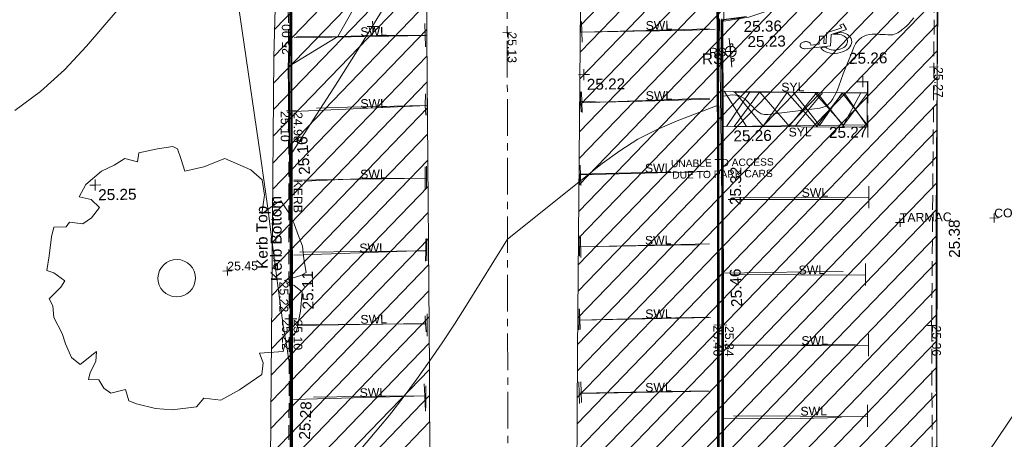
# Model space of a CAD drawing. Header units: millimetres. Extents: x -290717 to 520720, y -88450 to 287762.
# Tile 128 of 256: x -246548 to -212884, y 139616 to 153952. Entities that reach past the tile are written whole.
import ezdxf

# ---------------------------------------------------------------- set-up
doc = ezdxf.new("R2010")
doc.units = ezdxf.units.MM
for name, pattern in [('IMPORT-CENTER _6_', [2000, 1250, -250, 250, -250]), ('IMPORT-DASHED _2_', [750, 500, -250]), ('IMPORT-UG_ELEC_STREET LIGHTING_QLB2 _2_', [2700, 1500, -300, 0, -250, 150, -300, 0, -200])]:
    doc.linetypes.add(name, pattern=pattern)
for name, color, linetype, lineweight, true_color in [('00_TOPO_FURN_SIGN', 7, 'Continuous', 9, 0x666666), ('00_TOPO_KERB_BOTTOM', 1, 'Continuous', 9, 0xff0000), ('00_TOPO_KERB_TOP', 7, 'Continuous', 9, 0xa500a5), ('00_TOPO_LEVEL_SPOT', 7, 'Continuous', 9, 0x666666), ('00_TOPO_ROAD_MARKING_WHITE_CONTINUOUS', 7, 'Continuous', 9, 0x999999), ('00_TOPO_ROAD_MARKING_WHITE_DASH', 7, 'Continuous', 9, 0x999999), ('00_TOPO_ROAD_MARKING_YELLOW_CONTINUOUS', 40, 'Continuous', 9, 0xffbf00), ('01_DTM_CONTOUR_MJR', 7, 'Continuous', 9, 0x7f3f00), ('01_DTM_CONTOUR_MNR', 7, 'Continuous', 9, 0xa5a552), ('12333-PUM-2D-U-0001-C01 - Rev2_REVIT IMPORT_dwg', 7, 'Continuous', 9, 0x767676), ('CONTOURS_INDEX', 4, 'Continuous', 9, 0x00ffff), ('CONTOURS_INDEX_LVL', 4, 'Continuous', 9, 0x00ffff), ('CONTOURS_MINOR', 7, 'Continuous', 9, 0x00a5a5), ('KERB_BOTTOM', 7, 'Continuous', 9, 0x0000a5), ('KERB_BOTTOM_LVL', 7, 'Continuous', 9, 0x0000a5), ('KERB_BOTTOM_TXT', 7, 'Continuous', 9, 0x0000a5), ('KERB_TOP', 2, 'Continuous', 9, 0xffff00), ('KERB_TOP_LVL', 2, 'Continuous', 9, 0xffff00), ('MARKINGS_WHITE_LINE', 7, 'Continuous', 9, 0xc0c0c0), ('MARKINGS_WHITE_LINE_TXT', 7, 'Continuous', 9, 0xc0c0c0), ('MARKINGS_YELLOW_LINE', 7, 'Continuous', 9, 0xc0c0c0), ('MARKINGS_YELLOW_LINE_TXT', 7, 'Continuous', 9, 0xc0c0c0), ('PUM-UNABLE TO SURVEY', 190, 'Continuous', 9, 0x7f00ff), ('ROAD_CROWNLINE', 7, 'IMPORT-CENTER _6_', 9, 0xa500a5), ('ROAD_CROWNLINE_LVL', 7, 'Continuous', 9, 0xa500a5), ('ROAD_MARKINGS', 7, 'Continuous', 9, 0xc0c0c0), ('ROADSIGN_TXT', 7, 'Continuous', 9, 0x00a5a5), ('SIGN', 7, 'Continuous', 9, 0x00a5a5), ('SPOT_HEIGHTS_LVL', 7, 'Continuous', 9, 0x00a500), ('TREE', 7, 'Continuous', 9, 0x00a500)]:
    doc.layers.add(name, color=color, linetype=linetype, lineweight=lineweight, true_color=true_color)
for name, color, linetype, lineweight in [('00_TOPO_SURFACE', 7, 'Continuous', 9), ('CHANGE_OF_SURFACE', 7, 'IMPORT-DASHED _2_', 9), ('CHANGE_OF_SURFACE_LVL', 7, 'Continuous', 9), ('Text', 7, 'Continuous', 9), ('TEXT_TXT', 7, 'Continuous', 9)]:
    doc.layers.add(name, color=color, linetype=linetype, lineweight=lineweight)
doc.styles.add('Arial_1', font='arial.ttf', dxfattribs={"height": 250})
doc.styles.add('Arial_3', font='arial.ttf', dxfattribs={"height": 300})
doc.styles.add('Swis721 Lt BT_2', font='swissl.ttf', dxfattribs={"height": 375})

# ---------------------------------------------------------------- blocks, each defined once
blk = doc.blocks.new('12333-PUM-2D-U-0001-C01 - Rev2_REVIT IMPORT_dwg_MSL_RoadSign_SYM-2077193-Site Location Plan Existing')
at = {"layer": '00_TOPO_FURN_SIGN', "color": 254, "true_color": 0xcccccc}
for p, q in [((-500, 0), (500, 0)), ((0, -500), (0, 500))]:
    blk.add_line(p, q, dxfattribs=at)
blk.add_circle((0, 0), 500, dxfattribs=at)
blk = doc.blocks.new('12333-PUM-2D-U-0001-C01 - Rev2_REVIT IMPORT_dwg_MM-2077200-Site Location Plan Existing')
at = {"layer": '00_TOPO_LEVEL_SPOT', "color": 254, "true_color": 0xcccccc, "flags": 128}
for points in [[(0, -500), (0, 0), (-500, 0)], [(500, 0), (0, 0), (0, 500)]]:
    blk.add_lwpolyline(points, dxfattribs=at)
blk = doc.blocks.new('12333-PUM-2D-U-0001-C01 - Rev2_REVIT IMPORT_dwg_MGS62954_T2_Galway_ITM_3d_Rev1-2077680-Site Location Plan Existing')
at = {"layer": '00_TOPO_KERB_BOTTOM', "color": 254, "true_color": 0xcccccc, "flags": 128}
for points in [[(533667427, 725716204), (533667394, 725713065), (533667319, 725711907)], [(533681963, 725712446), (533682004, 725715670)], [(533682988, 725713334), (533682112, 725713226), (533682109, 725712430)], [(533666741, 725674112), (533666836, 725678340), (533666890, 725681164), (533667020, 725690066), (533667091, 725695023), (533667168, 725700001), (533667247, 725704364), (533667292, 725707682), (533667319, 725711907)], [(533681963, 725712446), (533681892, 725707713), (533681769, 725700271), (533681638, 725692734), (533681555, 725688763), (533681427, 725683395), (533681313, 725675166)], [(533681727, 725660504), (533681153, 725660502), (533681177, 725661375), (533681299, 725665774), (533681346, 725668584), (533681457, 725674865), (533681560, 725679707), (533681698, 725686986), (533682056, 725707130), (533682109, 725712430)]]:
    blk.add_lwpolyline(points, dxfattribs=at)
at = {"layer": '00_TOPO_KERB_TOP', "color": 254, "true_color": 0xcccccc, "flags": 128}
for points in [[(533667397, 725716205), (533667364, 725713066), (533667290, 725711909)], [(533682060, 725712430), (533682064, 725713269)], [(533682009, 725714318), (533681985, 725712445)], [(533666720, 725674113), (533666814, 725678340), (533666869, 725681165), (533666998, 725690066), (533667070, 725695023), (533667147, 725700001), (533667226, 725704364), (533667271, 725707682), (533667290, 725711909)], [(533681985, 725712445), (533681914, 725707713), (533681790, 725700270), (533681660, 725692734), (533681577, 725688762), (533681448, 725683395), (533681335, 725675166)], [(533681713, 725660482), (533681131, 725660480), (533681155, 725661376), (533681278, 725665775), (533681324, 725668584), (533681436, 725674865), (533681538, 725679708), (533681676, 725686986), (533681956, 725702702), (533682035, 725707130), (533682060, 725712430)]]:
    blk.add_lwpolyline(points, dxfattribs=at)
at = {"layer": '00_TOPO_ROAD_MARKING_WHITE_CONTINUOUS', "color": 254, "true_color": 0xcccccc}
for p, q in [((533671990, 725712480), (533671980, 725713280)), ((533677280, 725712510), (533677310, 725713250)), ((533671950, 725710480), (533671960, 725710150)), ((533677260, 725710540), (533677270, 725710170)), ((533677180, 725708370), (533677170, 725707710)), ((533671900, 725708000), (533671900, 725707630)), ((533677150, 725705940), (533677130, 725705240)), ((533671880, 725705520), (533671870, 725705160)), ((533671830, 725703030), (533671820, 725703300)), ((533677080, 725703050), (533677060, 725702720)), ((533671760, 725700560), (533671750, 725700970)), ((533677040, 725700560), (533677040, 725700210))]:
    blk.add_line(p, q, dxfattribs=at)
at = {"layer": '00_TOPO_ROAD_MARKING_WHITE_CONTINUOUS', "color": 254, "true_color": 0xcccccc, "flags": 128}
for points in [[(533671985, 725712870), (533670330, 725712900), (533669000, 725712890), (533667590, 725712900)], [(533677295, 725712891), (533678030, 725712890), (533679130, 725712890), (533680870, 725712890), (533681900, 725712910)], [(533671960, 725710880), (533671950, 725710480), (533669290, 725710470), (533668230, 725710460)], [(533677270, 725710860), (533677260, 725710540), (533678030, 725710490), (533680260, 725710510), (533681680, 725710530)], [(533682181, 725710790), (533682879, 725710769), (533687070, 725710640)], [(533687060, 725710380), (533687070, 725710640), (533687080, 725711030)], [(533671910, 725708390), (533671900, 725708000), (533669870, 725708020), (533667760, 725707970)], [(533677175, 725708040), (533679390, 725708060), (533681090, 725708040)], [(533671890, 725705920), (533671880, 725705520), (533669860, 725705530), (533667570, 725705540)], [(533677139, 725705560), (533680340, 725705560), (533681200, 725705560)], [(533677090, 725703440), (533677080, 725703050), (533679240, 725703080), (533681510, 725703080)], [(533671840, 725702750), (533671830, 725703030), (533669570, 725703040), (533667410, 725703040)], [(533677040, 725700950), (533677040, 725700560), (533678830, 725700570), (533681460, 725700560)], [(533671780, 725700040), (533671760, 725700560), (533670350, 725700580), (533667960, 725700580)]]:
    blk.add_lwpolyline(points, dxfattribs=at)
at = {"layer": '00_TOPO_ROAD_MARKING_WHITE_DASH', "color": 254, "true_color": 0xcccccc, "flags": 128}
for points in [[(533682250, 725707090), (533684640, 725707050), (533686220, 725707020)], [(533682047, 725704575), (533683480, 725704570), (533684930, 725704570), (533686140, 725704560)], [(533682024, 725702119), (533683080, 725702100), (533685340, 725702070), (533686520, 725702060)], [(533681923, 725699622), (533683230, 725699580), (533684580, 725699560), (533685980, 725699570)]]:
    blk.add_lwpolyline(points, dxfattribs=at)
at = {"layer": '00_TOPO_ROAD_MARKING_YELLOW_CONTINUOUS', "color": 254, "true_color": 0xcccccc}
for p, q in [((533682181, 725710790), (533682917, 725709577)), ((533682240, 725709580), (533683064, 725710763))]:
    blk.add_line(p, q, dxfattribs=at)
at = {"layer": '00_TOPO_ROAD_MARKING_YELLOW_CONTINUOUS', "color": 254, "true_color": 0xcccccc, "flags": 128}
for points in [[(533684532, 725710718), (533685023, 725710081), (533685420, 725709566), (533686210, 725710666), (533687040, 725709559)], [(533684590, 725709570), (533685023, 725710081), (533685551, 725710687)], [(533687070, 725710640), (533686240, 725709563), (533685785, 725710074), (533685407, 725710522), (533685270, 725710695)], [(533687060, 725710380), (533687040, 725709559), (533682146, 725709580)]]:
    blk.add_lwpolyline(points, dxfattribs=at)
at = {"layer": '00_TOPO_SURFACE', "color": 254, "true_color": 0xcccccc, "flags": 128}
for points in [[(533689400, 725708460), (533689530, 725713500), (533689570, 725717780), (533689630, 725721010), (533689594, 725721193)], [(533689400, 725708460), (533689340, 725705780), (533689300, 725703360), (533689250, 725700870), (533689230, 725697950), (533689160, 725695570), (533689120, 725692690), (533689070, 725690690), (533689060, 725688810), (533688960, 725688000), (533688720, 725687020), (533688350, 725686130), (533688010, 725685540), (533687530, 725684860), (533687060, 725684400), (533686670, 725684150), (533685510, 725683650), (533684240, 725683230), (533681625, 725683131)]]:
    blk.add_lwpolyline(points, dxfattribs=at)
at = {"layer": '01_DTM_CONTOUR_MJR', "color": 254, "true_color": 0xcccccc, "flags": 128}
blk.add_lwpolyline([(533667384, 725714160), (533667377, 725713064), (533667369, 725712820), (533667320, 725711910), (533669000, 725712890), (533669705, 725714089)], dxfattribs=at)
at = {"layer": '01_DTM_CONTOUR_MNR', "color": 254, "true_color": 0xcccccc, "flags": 128}
for points in [[(533681738, 725697587), (533681770, 725698910), (533681814, 725698371)], [(533690320, 725697340), (533692330, 725700210)]]:
    blk.add_lwpolyline(points, dxfattribs=at)
at = {"xscale": 0.375, "yscale": 0.375, "zscale": 0.375}
for name, p in [('12333-PUM-2D-U-0001-C01 - Rev2_REVIT IMPORT_dwg_MM-2077200-Site Location Plan Existing', (533670200, 725713210)), ('12333-PUM-2D-U-0001-C01 - Rev2_REVIT IMPORT_dwg_MSL_RoadSign_SYM-2077193-Site Location Plan Existing', (533682422, 725712142)), ('12333-PUM-2D-U-0001-C01 - Rev2_REVIT IMPORT_dwg_MM-2077200-Site Location Plan Existing', (533677390, 725711440)), ('12333-PUM-2D-U-0001-C01 - Rev2_REVIT IMPORT_dwg_MM-2077200-Site Location Plan Existing', (533686920, 725711030)), ('12333-PUM-2D-U-0001-C01 - Rev2_REVIT IMPORT_dwg_MM-2077200-Site Location Plan Existing', (533660620, 725707960))]:
    blk.add_blockref(name, p, dxfattribs=at)
at = {"layer": '00_TOPO_FURN_SIGN', "insert": (533681435, 725712094), "char_height": 375, "width": 783.57, "attachment_point": 1, "line_spacing_factor": 1.005062, "style": 'Swis721 Lt BT_2'}
blk.add_mtext('RS', dxfattribs=at)
at = {"layer": '00_TOPO_KERB_BOTTOM', "color": 251, "true_color": 0x666666, "insert": (533683002, 725712657), "char_height": 375, "width": 1495.9, "attachment_point": 1, "line_spacing_factor": 1.005062, "style": 'Swis721 Lt BT_2'}
blk.add_mtext('25.23', dxfattribs=at)
at = {"layer": '00_TOPO_KERB_BOTTOM', "color": 251, "true_color": 0x666666, "char_height": 375, "attachment_point": 1, "line_spacing_factor": 1.005062, "style": 'Swis721 Lt BT_2'}
for s, insert, width, rotation in [('25.32', (533682299, 725706901), 1495.9, 87.9624), ('Kerb Bottom', (533666567, 725704573), 3414.46, 89.3255), ('25.11', (533667635, 725703585), 1495.9, 90)]:
    blk.add_mtext(s, dxfattribs=dict(at, insert=insert, width=width, rotation=rotation))
at = {"layer": '00_TOPO_KERB_TOP', "color": 251, "true_color": 0x666666, "insert": (533682879, 725713175), "char_height": 375, "width": 1495.9, "attachment_point": 1, "line_spacing_factor": 1.005062, "style": 'Swis721 Lt BT_2'}
blk.add_mtext('25.36', dxfattribs=at)
at = {"layer": '00_TOPO_KERB_TOP', "color": 251, "true_color": 0x666666, "char_height": 375, "attachment_point": 1, "line_spacing_factor": 1.005062, "style": 'Swis721 Lt BT_2'}
for s, insert, width, rotation in [('25.16', (533667596, 725708176), 1495.9, 93.3919), ('Kerb Top', (533666089, 725705000), 2493.17, 89.3255), ('25.46', (533682294, 725703407), 1495.9, 91.8621), ('25.28', (533667432, 725699150), 1495.9, 86.4215)]:
    blk.add_mtext(s, dxfattribs=dict(at, insert=insert, width=width, rotation=rotation))
at = {"layer": '00_TOPO_LEVEL_SPOT', "char_height": 375, "width": 1495.9, "attachment_point": 1, "line_spacing_factor": 1.005062, "style": 'Swis721 Lt BT_2'}
for s, insert in [('25.26', (533686463, 725712023)), ('25.22', (533677485, 725711293)), ('25.25', (533660715, 725707813))]:
    blk.add_mtext(s, dxfattribs=dict(at, insert=insert))
at = {"layer": '00_TOPO_ROAD_MARKING_YELLOW_CONTINUOUS', "color": 251, "true_color": 0x666666, "char_height": 375, "width": 1495.9, "attachment_point": 1, "line_spacing_factor": 1.005062, "style": 'Swis721 Lt BT_2'}
for s, insert in [('25.26', (533682465, 725709442)), ('25.27', (533685734, 725709503))]:
    blk.add_mtext(s, dxfattribs=dict(at, insert=insert))
at = {"layer": '00_TOPO_SURFACE', "color": 251, "true_color": 0x666666, "insert": (533689763, 725704961), "char_height": 375, "width": 1495.9, "attachment_point": 1, "rotation": 89.4488, "line_spacing_factor": 1.005062, "style": 'Swis721 Lt BT_2'}
blk.add_mtext('25.38', dxfattribs=at)
blk = doc.blocks.new('12333-PUM-2D-U-0001-C01 - Rev2_REVIT IMPORT_dwg_TREE_1-V219-Site Location Plan Existing')
at = {"layer": 'TREE', "color": 9, "true_color": 0xaae1aa, "flags": 128}
blk.add_lwpolyline([(-230.614, 433.535), (-189.325, 457.704), (-140.987, 443.605), (-135.952, 477.845), (-64.451, 491.944), (-6.042, 500), (11.078, 490.937), (25.176, 449.648), (38.268, 405.337), (110.775, 421.45), (190.332, 451.662), (289.023, 406.344), (331.319, 368.077), (339.376, 308.661), (327.291, 238.167), (388.721, 281.47), (400.806, 286.506), (430.01, 240.181), (449.144, 202.92), (461.229, 162.638), (479.355, 113.293), (484.391, 64.955), (492.447, 13.595), (471.299, 1.511), (409.869, -15.609), (445.116, -35.75), (475.327, -59.919), (468.278, -133.434), (451.158, -208.963), (406.848, -258.308), (399.799, -285.498), (310.171, -289.527), (323.263, -326.788), (317.221, -371.098), (230.614, -428.499), (160.121, -465.76), (94.663, -457.704), (66.465, -489.93), (-26.183, -500), (-89.627, -492.951), (-161.128, -473.817), (-190.332, -462.739), (-201.41, -419.436), (-257.805, -431.521), (-283.988, -412.387), (-302.115, -380.161), (-341.39, -379.154), (-334.34, -351.964), (-313.192, -310.675), (-309.164, -272.407), (-372.608, -321.752), (-404.834, -293.555), (-426.989, -242.195), (-438.066, -201.913), (-469.285, -141.49), (-472.306, -97.18), (-485.398, -69.99), (-440.081, -26.687), (-424.975, -2.518), (-466.264, 28.701), (-492.447, 37.764), (-482.377, 93.152), (-472.306, 165.66), (-463.243, 201.913), (-416.918, 201.913), (-403.827, 220.04), (-353.474, 211.984), (-319.235, 235.146), (-289.023, 273.414), (-320.242, 304.632), (-365.559, 314.703), (-339.376, 361.027), (-277.946, 411.38)], close=True, dxfattribs=at)
blk = doc.blocks.new('12333-PUM-2D-U-0001-C01 - Rev2_REVIT IMPORT_dwg_SIGNLEFT-2077795-Site Location Plan Existing')
at = {"layer": 'SIGN', "color": 254, "true_color": 0xaae1e1}
blk.add_line((500, -50), (-500, -50), dxfattribs=at)
at = {"layer": 'SIGN', "color": 254, "true_color": 0xaae1e1, "flags": 128}
for points in [[(-200, 0), (-202.5, 15.5), (-209.5, 29.5), (-220.5, 40.5), (-234.5, 47.5), (-250, 50), (-265.5, 47.5), (-279.5, 40.5), (-290.5, 29.5), (-297.5, 15.5), (-300, 0), (-297.5, -15.5), (-290.5, -29.5), (-279.5, -40.5), (-265.5, -47.5), (-250, -50), (-234.5, -47.5), (-220.5, -40.5), (-209.5, -29.5), (-202.5, -15.5)], [(300, 0), (297.5, 15.5), (290.5, 29.5), (279.5, 40.5), (265.5, 47.5), (250, 50), (234.5, 47.5), (220.5, 40.5), (209.5, 29.5), (202.5, 15.5), (200, 0), (202.5, -15.5), (209.5, -29.5), (220.5, -40.5), (234.5, -47.5), (250, -50), (265.5, -47.5), (279.5, -40.5), (290.5, -29.5), (297.5, -15.5)]]:
    blk.add_lwpolyline(points, close=True, dxfattribs=at)
blk = doc.blocks.new('12333-PUM-2D-U-0001-C01 - Rev2_REVIT IMPORT_dwg_SPOT-2077769-Site Location Plan Existing')
at = {"layer": 'CHANGE_OF_SURFACE_LVL', "color": 253, "true_color": 0xaaaaaa}
for p, q in [((-500, 0), (500, 0)), ((0, 500), (0, -500))]:
    blk.add_line(p, q, dxfattribs=at)
blk = doc.blocks.new('12333-PUM-2D-U-0001-C01 - Rev2_REVIT IMPORT_dwg_SPOT-2077770-Site Location Plan Existing')
at = {"layer": 'KERB_BOTTOM_LVL', "color": 9, "true_color": 0xaaaae1}
for p, q in [((-500, 0), (500, 0)), ((0, 500), (0, -500))]:
    blk.add_line(p, q, dxfattribs=at)
blk = doc.blocks.new('12333-PUM-2D-U-0001-C01 - Rev2_REVIT IMPORT_dwg_SPOT-2077810-Site Location Plan Existing')
at = {"layer": 'KERB_TOP_LVL', "color": 51, "true_color": 0xffffaa}
for p, q in [((-500, 0), (500, 0)), ((0, 500), (0, -500))]:
    blk.add_line(p, q, dxfattribs=at)
blk = doc.blocks.new('12333-PUM-2D-U-0001-C01 - Rev2_REVIT IMPORT_dwg_SPOT-2077774-Site Location Plan Existing')
at = {"layer": 'ROAD_CROWNLINE_LVL', "color": 254, "true_color": 0xe1aae1}
for p, q in [((-500, 0), (500, 0)), ((0, 500), (0, -500))]:
    blk.add_line(p, q, dxfattribs=at)
blk = doc.blocks.new('12333-PUM-2D-U-0001-C01 - Rev2_REVIT IMPORT_dwg_SPOT-2077775-Site Location Plan Existing')
at = {"layer": 'SPOT_HEIGHTS_LVL', "color": 9, "true_color": 0xaae1aa}
for p, q in [((-500, 0), (500, 0)), ((0, 500), (0, -500))]:
    blk.add_line(p, q, dxfattribs=at)
blk = doc.blocks.new('12333-PUM-2D-U-0001-C01 - Rev2_REVIT IMPORT_dwg_WCHAIR_1-2077824-Site Location Plan Existing')
at = {"layer": 'ROAD_MARKINGS', "color": 254, "true_color": 0xeaeaea, "flags": 128}
blk.add_lwpolyline([(43894, 96341), (43864, 96341), (43837, 96345), (43811, 96352), (43787, 96361), (43767, 96373), (43749, 96387), (43735, 96402), (43725, 96419), (43720, 96438), (43718, 96457), (43722, 96476), (43729, 96494), (43742, 96512), (43758, 96529), (43777, 96544), (43799, 96557), (43825, 96567), (43852, 96575), (43879, 96580), (43908, 96582), (43937, 96582), (43964, 96578), (43990, 96572), (44014, 96562), (44034, 96551), (44052, 96537), (44066, 96521), (44076, 96504), (44081, 96485), (44083, 96467), (44083, 96463), (44375, 96490), (44391, 96757), (44550, 96761), (44534, 96505), (44606, 96511), (44628, 96875), (45151, 97036), (45095, 97129), (45205, 97165), (45318, 96975), (44782, 96810), (44758, 96420), (43893, 96341)], dxfattribs=at)
blk.add_lwpolyline([(44426, 96362), (44433, 96350), (44475, 96302), (44529, 96260), (44593, 96225), (44664, 96196), (44743, 96177), (44826, 96165), (44913, 96163), (44999, 96170), (45084, 96186), (45165, 96210), (45241, 96242), (45309, 96281), (45368, 96326), (45416, 96376), (45453, 96431), (45476, 96487), (45486, 96544), (45483, 96601), (45467, 96657), (45437, 96709), (45395, 96757), (45341, 96798), (45278, 96834), (45205, 96862), (45127, 96882), (45117, 96883), (44871, 96808), (44952, 96814), (45015, 96812), (45077, 96804), (45135, 96789), (45188, 96769), (45235, 96743), (45275, 96712), (45306, 96676), (45327, 96638), (45340, 96597), (45342, 96555), (45335, 96513), (45317, 96471), (45291, 96431), (45255, 96394), (45211, 96361), (45161, 96332), (45105, 96309), (45046, 96291), (44982, 96279), (44919, 96274), (44855, 96276), (44794, 96284), (44736, 96299), (44682, 96319), (44636, 96345), (44596, 96378)], close=True, dxfattribs=at)
blk = doc.blocks.new('12333-PUM-2D-U-0001-C01 - Rev2_REVIT IMPORT_dwg_SPOT-2077713-Site Location Plan Existing')
at = {"layer": 'Text', "color": 253, "true_color": 0xaaaaaa}
for p, q in [((-500, 0), (500, 0)), ((0, 500), (0, -500))]:
    blk.add_line(p, q, dxfattribs=at)
blk = doc.blocks.new('12333-PUM-2D-U-0001-C01 - Rev2_REVIT IMPORT_dwg-1620468-Site Location Plan Existing')
at = {"layer": 'PUM-UNABLE TO SURVEY', "true_color": 0xffffd4}
h = blk.add_hatch(dxfattribs=at)
h.set_pattern_fill('FP_7', style=0, pattern_type=2)
h.set_pattern_definition([(45, (17806.85, 71259.64), (-441.942, 441.942), [])])
h.paths.add_polyline_path([(30061, 27760), (30456, 39449), (30533, 50623), (30585, 62474), (30708, 75059), (30853, 85624), (30968, 97010), (31259, 114210), (19365, 114631), (4354, 114760), (4389, 108427), (17157, 108318), (26261, 108435), (25725, 96363), (25402, 84043), (25100, 71572), (25029, 58626), (24920, 45261), (24821, 38014), (24564, 37097), (24378, 36217), (20238, 32661), (5660, 33301), (5349, 28242), (24233, 27869), (28527, 27789)])
h.paths.add_polyline_path([(25887, 27906), (25925, 28364), (26420, 28287), (26414, 27906)])
h.paths.add_polyline_path([(24820, 113860), (24827, 114241), (25392, 114241), (25385, 113860)])
h = blk.add_hatch(dxfattribs=at)
h.set_pattern_fill('FP_9', style=0, pattern_type=2)
h.set_pattern_definition([(45, (41634.35, 69554.64), (-441.942, 441.942), [])])
h.paths.add_polyline_path([(37524, 27750), (39719, 27734), (40542, 44739), (43956, 44452), (45297, 43875), (45942, 43357), (47453, 44739), (47563, 52799), (47921, 67000), (48177, 83645), (48562, 104775), (48297, 103601), (47929, 102488), (47053, 100891), (45417, 99175), (44013, 98203), (42941, 97754), (41983, 97456), (41128, 97333), (41324, 111276), (36515, 111376), (36230, 97556), (35878, 83860), (35491, 66994), (35043, 48528), (34714, 32297), (35058, 31026), (35949, 29460), (36787, 28355), (37497, 27772)])
h.paths.add_polyline_path([(40894, 44733), (41013, 51147), (43184, 51147), (43067, 44975), (40898, 44975)])
at = {"layer": 'CHANGE_OF_SURFACE', "color": 253, "true_color": 0xaaaaaa, "flags": 128}
for points in [[(25433, 49544), (25684, 64532), (25731, 67669), (25896, 76996), (26087, 87422), (26299, 101632), (26411, 109424), (26456, 111762), (30295, 111709), (30412, 111779), (30498, 111892), (30558, 111996), (30674, 112266), (30747, 112480), (30791, 112708), (30794, 113020), (30763, 113357), (30681, 113597), (30356, 114091), (28929, 114138), (25761, 114211), (25754, 113572), (24661, 113575), (24666, 114349), (24746, 114348)], [(47322, 42013), (47786, 67274), (48052, 86810), (48499, 104462)]]:
    blk.add_lwpolyline(points, dxfattribs=at)
at = {"layer": 'CONTOURS_INDEX', "color": 131, "true_color": 0xaaffff, "flags": 128}
blk.add_lwpolyline([(26334, 98200), (26329, 97627), (26324, 97055), (26319, 96482), (26288, 93099), (27265, 94553), (27751, 95282), (28234, 96013), (28713, 96746), (29188, 97482), (33838, 104739)], dxfattribs=at)
at = {"layer": 'CONTOURS_MINOR', "color": 254, "true_color": 0xaae1e1, "flags": 128}
for points in [[(16836, 94696), (17730, 95336), (18553, 96066), (19328, 96856), (20895, 98627)], [(24405, 99251), (25202, 92996), (25313, 92103), (25422, 91209), (25526, 90315), (25627, 89420), (25788, 87965), (25807, 87798), (25827, 87630), (25848, 87463), (25870, 87296), (25885, 87184), (25912, 86987), (25940, 86789), (25969, 86591), (25998, 86394), (26058, 85999), (26073, 85999), (26138, 85999), (26117, 83947), (26111, 83340), (26104, 82734)], [(28459, 82920), (28966, 83492), (29462, 84074), (29941, 84669), (30410, 85274), (30863, 85890), (31307, 86512), (31737, 87144), (32159, 87782), (33598, 90009), (36881, 92539), (37490, 92964), (38121, 93348), (38785, 93672), (39471, 93955), (40878, 94459), (40901, 95834), (40913, 96522), (40925, 97210), (40938, 97897)], [(41204, 97388), (41092, 97375), (41082, 96707), (41078, 96384), (41073, 96061), (41069, 95738), (41065, 95415), (41058, 94769), (41366, 94803), (41485, 94800), (41597, 94778), (41699, 94728), (41795, 94659), (41884, 94572), (41971, 94484), (42056, 94392), (42138, 94299), (42242, 94206), (42344, 94146), (42460, 94119), (42583, 94113), (44360, 94302), (44470, 94328), (44571, 94370), (44659, 94434), (44739, 94514), (44806, 94610), (44868, 94709), (44921, 94813), (44967, 94921), (45086, 95230), (45175, 95455), (45266, 95680), (45361, 95904), (45457, 96127), (45571, 96385), (45619, 96472), (45676, 96552), (45745, 96622), (45822, 96685), (45909, 96732), (45999, 96768), (46095, 96786), (46194, 96793), (46367, 96788), (46455, 96785), (46543, 96780), (46631, 96774), (46719, 96766), (46769, 96762), (46831, 96761), (46892, 96766), (46951, 96781), (47008, 96803), (47064, 96832), (47119, 96863), (47171, 96897), (47222, 96934), (47252, 96958), (47315, 97010), (47376, 97064), (47435, 97122), (47491, 97181), (47544, 97240), (47618, 97334)]]:
    blk.add_lwpolyline(points, dxfattribs=at)
at = {"layer": 'KERB_BOTTOM', "color": 9, "true_color": 0xaaaae1, "flags": 128}
for points in [[(25440, 42937), (25803, 64530), (25850, 67667), (26014, 76994), (26206, 87420), (26417, 101630), (26530, 109422), (26572, 111642), (30327, 111590), (30492, 111689), (30597, 111826), (30665, 111942), (30785, 112224), (30861, 112450), (30910, 112696), (30912, 113025), (30879, 113382), (30789, 113650), (30421, 114208), (28932, 114256), (25639, 114331), (25633, 113690), (24780, 113693), (24785, 114348)], [(40309, 54650), (40530, 65891), (40754, 77392), (40935, 86952), (41094, 97370), (41835, 97440)], [(41129, 111275), (40986, 101954), (40758, 86955), (40577, 77395), (40353, 65895), (40131, 54656), (39988, 49448), (39943, 42479)]]:
    blk.add_lwpolyline(points, dxfattribs=at)
at = {"layer": 'KERB_TOP', "color": 51, "true_color": 0xffffaa, "flags": 128}
for points in [[(25402, 42938), (25764, 64531), (25811, 67668), (25976, 76994), (26167, 87421), (26378, 101631)], [(40281, 54656), (40491, 65892), (40722, 77393), (40896, 86953), (41055, 97407)], [(41013, 101954), (40785, 86955), (40611, 77395), (40380, 65894), (40170, 54660)]]:
    blk.add_lwpolyline(points, dxfattribs=at)
at = {"layer": 'MARKINGS_WHITE_LINE', "color": 254, "true_color": 0xeaeaea}
for p, q in [((30975, 97392), (30961, 96638)), ((36262, 97399), (36271, 96701)), ((26423, 97020), (30968, 97020)), ((40633, 97081), (36267, 97040)), ((30937, 95045), (30923, 94291)), ((36224, 94995), (36234, 94298)), ((26377, 94502), (30929, 94628)), ((40590, 94702), (36229, 94627)), ((30881, 92557), (30867, 91803)), ((36130, 92498), (36139, 91800)), ((26333, 92159), (30873, 92147)), ((40545, 92208), (36134, 92167)), ((41393, 91308), (45972, 91204)), ((30843, 90078), (30829, 89324)), ((36092, 90038), (36102, 89340)), ((26286, 89587), (30779, 89677)), ((40500, 89737), (36097, 89707)), ((41242, 88668), (45822, 88565)), ((36026, 87578), (36036, 86880)), ((26242, 87216), (30808, 87170)), ((30815, 87505), (30801, 86751)), ((40499, 87219), (36031, 87200)), ((41299, 86256), (45878, 86152)), ((30720, 85054), (30706, 84300)), ((36026, 85089), (36036, 84392)), ((26195, 84665), (30714, 84711)), ((40409, 84704), (36032, 84693)), ((41223, 83843), (45803, 83739))]:
    blk.add_line(p, q, dxfattribs=at)
at = {"layer": 'MARKINGS_WHITE_LINE', "color": 254, "true_color": 0xeaeaea, "flags": 128}
for points in [[(45980, 91605), (45972, 91204), (45966, 90851)], [(45829, 88966), (45822, 88565), (45815, 88212)], [(45886, 86553), (45878, 86152), (45872, 85799)], [(45810, 84140), (45803, 83739), (45796, 83386)]]:
    blk.add_lwpolyline(points, dxfattribs=at)
at = {"layer": 'MARKINGS_YELLOW_LINE', "color": 254, "true_color": 0xeaeaea}
for p, q in [((42307, 94878), (41411, 93729)), ((41430, 94898), (46010, 94795)), ((41462, 94897), (42421, 93706)), ((42317, 94878), (43315, 93686)), ((43253, 94857), (42402, 93707)), ((43253, 94857), (44260, 93665)), ((43290, 93687), (44267, 94834)), ((44224, 93665), (45146, 94814)), ((44265, 94834), (45174, 93644)), ((45125, 93645), (45764, 94800)), ((45193, 94813), (45980, 93626)), ((41411, 93729), (45991, 93626))]:
    blk.add_line(p, q, dxfattribs=at)
at = {"layer": 'MARKINGS_YELLOW_LINE', "color": 254, "true_color": 0xeaeaea, "flags": 128}
for points in [[(46017, 95195), (46010, 94795), (46003, 94441)], [(45998, 94026), (45991, 93626), (45984, 93272)]]:
    blk.add_lwpolyline(points, dxfattribs=at)
at = {"layer": 'PUM-UNABLE TO SURVEY', "color": 7, "true_color": 0xffffd4, "flags": 128}
for points in [[(30533, 50623), (30585, 62474), (30704, 74816), (30853, 85624), (30968, 97010), (31259, 114210), (19365, 114631), (4354, 114760), (4389, 108427), (17157, 108318), (26261, 108435), (25725, 96363), (25402, 84043), (25100, 71572), (25029, 58626)], [(35043, 48528), (35491, 66994), (35929, 86121), (36275, 99277), (36515, 111376), (41324, 111276), (41128, 97333), (41983, 97456), (42941, 97754), (44013, 98203), (45417, 99175), (47053, 100891), (47929, 102488), (48297, 103601), (48562, 104775), (48138, 81555), (47921, 67000), (47563, 52799)]]:
    blk.add_lwpolyline(points, dxfattribs=at)
at = {"layer": 'ROAD_CROWNLINE', "color": 254, "true_color": 0xe1aae1, "flags": 128}
blk.add_lwpolyline([(33014, 49544), (33440, 79997), (33992, 114159)], dxfattribs=at)
at = {"layer": 'TREE', "color": 9, "true_color": 0xaae1aa}
blk.add_ellipse((22269, 88876), major_axis=(-640, 22), ratio=0.999944, dxfattribs=at)
for name, p in [('12333-PUM-2D-U-0001-C01 - Rev2_REVIT IMPORT_dwg_MGS62954_T2_Galway_ITM_3d_Rev1-2077680-Site Location Plan Existing', (-533641080, -725615854)), ('12333-PUM-2D-U-0001-C01 - Rev2_REVIT IMPORT_dwg_WCHAIR_1-2077824-Site Location Plan Existing', (0, 0))]:
    blk.add_blockref(name, p)
for name, p, xscale, yscale, zscale in [('12333-PUM-2D-U-0001-C01 - Rev2_REVIT IMPORT_dwg_SPOT-2077774-Site Location Plan Existing', (33716, 97078), 0.3, 0.3, 0.3), ('12333-PUM-2D-U-0001-C01 - Rev2_REVIT IMPORT_dwg_SPOT-2077769-Site Location Plan Existing', (48275, 95636), 0.3, 0.3, 0.3), ('12333-PUM-2D-U-0001-C01 - Rev2_REVIT IMPORT_dwg_SPOT-2077810-Site Location Plan Existing', (26273, 94526), 0.3, 0.3, 0.3), ('12333-PUM-2D-U-0001-C01 - Rev2_REVIT IMPORT_dwg_SPOT-2077770-Site Location Plan Existing', (26311, 94525), 0.3, 0.3, 0.3), ('12333-PUM-2D-U-0001-C01 - Rev2_REVIT IMPORT_dwg_TREE_1-V219-Site Location Plan Existing', (22269, 88876), 9, 9, 9), ('12333-PUM-2D-U-0001-C01 - Rev2_REVIT IMPORT_dwg_SPOT-2077713-Site Location Plan Existing', (50253, 90443), 0.3, 0.3, 0.3), ('12333-PUM-2D-U-0001-C01 - Rev2_REVIT IMPORT_dwg_SPOT-2077713-Site Location Plan Existing', (47027, 90346), 0.3, 0.3, 0.3), ('12333-PUM-2D-U-0001-C01 - Rev2_REVIT IMPORT_dwg_SPOT-2077775-Site Location Plan Existing', (24005, 89090), 0.3, 0.3, 0.3), ('12333-PUM-2D-U-0001-C01 - Rev2_REVIT IMPORT_dwg_SPOT-2077769-Site Location Plan Existing', (26087, 87422), 0.3, 0.3, 0.3), ('12333-PUM-2D-U-0001-C01 - Rev2_REVIT IMPORT_dwg_SPOT-2077810-Site Location Plan Existing', (26167, 87421), 0.3, 0.3, 0.3), ('12333-PUM-2D-U-0001-C01 - Rev2_REVIT IMPORT_dwg_SPOT-2077770-Site Location Plan Existing', (26206, 87420), 0.3, 0.3, 0.3), ('12333-PUM-2D-U-0001-C01 - Rev2_REVIT IMPORT_dwg_SPOT-2077770-Site Location Plan Existing', (40758, 86955), 0.3, 0.3, 0.3), ('12333-PUM-2D-U-0001-C01 - Rev2_REVIT IMPORT_dwg_SPOT-2077810-Site Location Plan Existing', (40896, 86953), 0.3, 0.3, 0.3), ('12333-PUM-2D-U-0001-C01 - Rev2_REVIT IMPORT_dwg_SPOT-2077769-Site Location Plan Existing', (48052, 86810), 0.3, 0.3, 0.3)]:
    blk.add_blockref(name, p, dxfattribs=dict(xscale=xscale, yscale=yscale, zscale=zscale))
at = {"rotation": 274.0219901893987}
blk.add_blockref('12333-PUM-2D-U-0001-C01 - Rev2_REVIT IMPORT_dwg_SIGNLEFT-2077795-Site Location Plan Existing', (41389, 96254), dxfattribs=at)
at = {"layer": 'CHANGE_OF_SURFACE_LVL', "char_height": 300, "width": 1256.11, "attachment_point": 1, "rotation": 268.9468, "line_spacing_factor": 0.941778, "style": 'Arial_3'}
for s, insert in [('25.27', (48590, 95630)), ('25.22', (26080, 88691)), ('25.36', (48367, 86804))]:
    blk.add_mtext(s, dxfattribs=dict(at, insert=insert))
at = {"layer": 'CONTOURS_INDEX_LVL', "insert": (26004, 96442), "char_height": 300, "width": 1256.11, "attachment_point": 1, "rotation": 89.4776, "line_spacing_factor": 0.941778, "style": 'Arial_3'}
blk.add_mtext('25.00', dxfattribs=at)
at = {"layer": 'KERB_BOTTOM_LVL', "char_height": 300, "width": 1256.11, "attachment_point": 1, "rotation": 268.9468, "line_spacing_factor": 0.941778, "style": 'Arial_3'}
for s, insert in [('24.98', (26667, 94476)), ('25.10', (26540, 87392)), ('25.34', (41283, 86910))]:
    blk.add_mtext(s, dxfattribs=dict(at, insert=insert))
at = {"layer": 'KERB_BOTTOM_TXT', "insert": (26623, 92171), "char_height": 300, "width": 1362.62, "attachment_point": 1, "rotation": 268.9468, "line_spacing_factor": 0.941778, "style": 'Arial_3'}
blk.add_mtext('KERB', dxfattribs=at)
at = {"layer": 'KERB_TOP_LVL', "char_height": 300, "width": 1256.11, "attachment_point": 1, "rotation": 268.9468, "line_spacing_factor": 0.941778, "style": 'Arial_3'}
for s, insert in [('25.10', (26227, 94517)), ('25.22', (26150, 87404)), ('25.46', (40889, 86935))]:
    blk.add_mtext(s, dxfattribs=dict(at, insert=insert))
at = {"layer": 'MARKINGS_WHITE_LINE_TXT', "char_height": 300, "width": 1083.49, "attachment_point": 1, "line_spacing_factor": 0.941778, "style": 'Arial_3'}
for insert in [(28696, 97335), (38450, 97375), (38410, 94979), (28653, 94880), (28603, 92468), (38340, 92503), (43683, 91571), (28533, 89947), (38298, 90037), (43532, 88932), (38265, 87525), (28525, 87508), (43589, 86519), (28454, 85003), (38220, 85014), (43513, 84106)]:
    blk.add_mtext('SWL', dxfattribs=dict(at, insert=insert))
at = {"layer": 'MARKINGS_YELLOW_LINE_TXT', "char_height": 300, "width": 940.25, "attachment_point": 1, "line_spacing_factor": 0.941778, "style": 'Arial_3'}
for insert in [(43052, 95190), (43273, 93649)]:
    blk.add_mtext('SYL', dxfattribs=dict(at, insert=insert))
at = {"layer": 'PUM-UNABLE TO SURVEY', "color": 51, "true_color": 0xffff7f, "insert": (40990, 92621), "char_height": 250, "width": 4156.5, "attachment_point": 2, "line_spacing_factor": 0.941778, "style": 'Arial_1'}
blk.add_mtext('UNABLE TO ACCESS\\PDUE TO PARK CARS', dxfattribs=at)
at = {"layer": 'ROAD_CROWNLINE_LVL', "insert": (34031, 97073), "char_height": 300, "width": 1256.11, "attachment_point": 1, "rotation": 269.0744, "line_spacing_factor": 0.941778, "style": 'Arial_3'}
blk.add_mtext('25.13', dxfattribs=at)
at = {"layer": 'ROADSIGN_TXT', "insert": (40601, 96425), "char_height": 300, "width": 694.17, "attachment_point": 1, "line_spacing_factor": 0.941778, "style": 'Arial_3'}
blk.add_mtext('RS', dxfattribs=at)
at = {"layer": 'SPOT_HEIGHTS_LVL', "insert": (24005, 89405), "char_height": 300, "width": 1256.11, "attachment_point": 1, "line_spacing_factor": 0.941778, "style": 'Arial_3'}
blk.add_mtext('25.45', dxfattribs=at)
at = {"layer": 'TEXT_TXT', "char_height": 300, "attachment_point": 1, "line_spacing_factor": 0.941778, "style": 'Arial_3'}
for s, insert, width in [('TARMAC', (47027, 90661), 2108.21), ('CONC', (50253, 90758), 1469.14)]:
    blk.add_mtext(s, dxfattribs=dict(at, insert=insert, width=width))

msp = doc.modelspace()

# ---------------------------------------------------------------- block references
at = {"layer": '12333-PUM-2D-U-0001-C01 - Rev2_REVIT IMPORT_dwg', "color": 254, "linetype": 'IMPORT-UG_ELEC_STREET LIGHTING_QLB2 _2_', "true_color": 0xffd4d4, "rotation": 0.9999999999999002}
msp.add_blockref('12333-PUM-2D-U-0001-C01 - Rev2_REVIT IMPORT_dwg-1620468-Site Location Plan Existing', (-261895, 55870), dxfattribs=at)

doc.saveas('drawing.dxf')
